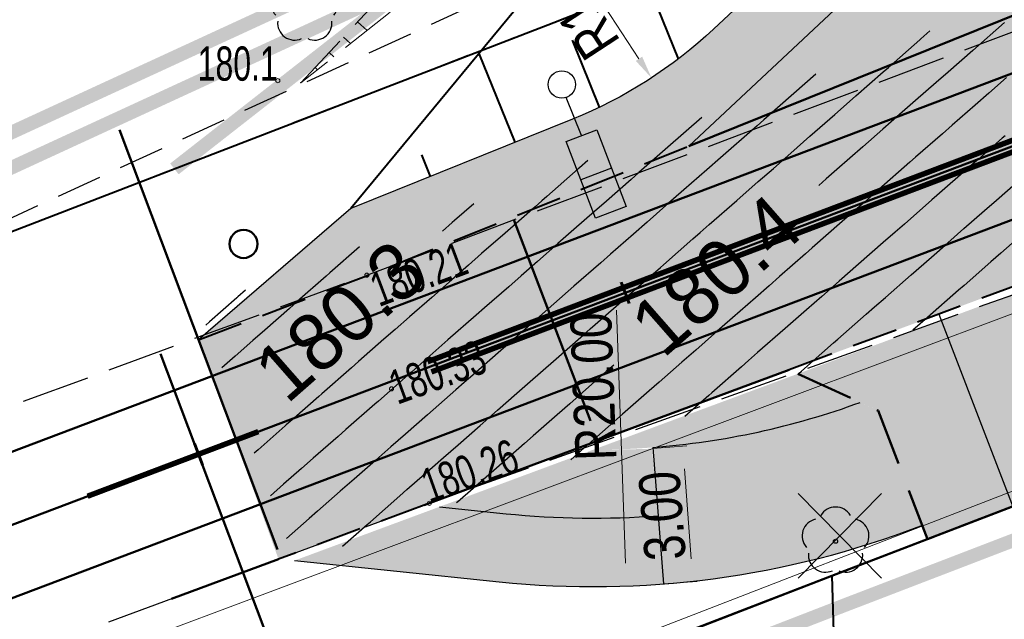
# Model space of a CAD drawing. Header units: metres. Extents: x 7429064 to 7431133, y 5709479 to 5714472.
# Tile 9 of 176: x 7429236 to 7429258, y 5709661 to 5709674. Entities that reach past the tile are written whole.
import ezdxf
from ezdxf.enums import TextEntityAlignment as Align

# ---------------------------------------------------------------- set-up
doc = ezdxf.new("R2010")
doc.units = ezdxf.units.M
for name, pattern in [('1', [0]), ('12', [3, 1, -1, 0, -1]), ('2_KTCR01', [1.5, 1, -0.5]), ('2_KTJZ01', [2, 1.5, -0.5]), ('3_KTJZ01', [2, 1.5, -0.5]), ('4', [2.5, 1.5, -1]), ('4_1', [0]), ('4_BUBZ02', [1.75, 1.25, -0.5]), ('4_BUBZ02G', [1.75, 1.25, -0.5]), ('4_SUPT_01', [0]), ('4_SUPW_01', [0]), ('7_1', [0]), ('7_SUPT_01', [0]), ('7_SUPW_01', [0]), ('CENTER2', [1.125, 0.75, -0.125, 0.125, -0.125]), ('DASHED', [19.05, 12.7, -6.35]), ('HIDDEN', [0.375, 0.25, -0.125])]:
    doc.linetypes.add(name, pattern=pattern)
for name, color, linetype, lineweight in [('#proj. światłowód', 1, '2_KTCR01', 18), ('_D_7_PAS DROGOWY_PODZIAL', 1, 'Continuous', 50), ('_D_7_TEREN NIEZBEDNY DLA OB_BUD', 252, 'HIDDEN', 50), ('_D_8_Wymiary', 7, 'Continuous', 20), ('_skarpy', 84, 'Continuous', 40), ('_wycinka_ZUDP', 1, 'Continuous', 30), ('BUBZ_L_1_a', 252, '4_BUBZ02', 18), ('D_1_LINIA_KRAWĘŻNIK_BET_20_30 WYN 0-2 CM', 5, 'HIDDEN', 40), ('D_1_LINIA_KRAWĘŻNIK_BET_20_30 WYN 12 CM - III', 7, 'Continuous', 50), ('gaPoziome', 7, 'Continuous', 30), ('GMINA_L_0', 252, '12', 35), ('HECZ BRUKOWANIA KOSTKA KAMIENNA 9_11', 42, 'Continuous', 13), ('KRAWĘŻNIK BETONOWY 12_25 WYN 0 CM', 250, 'DASHED', 50), ('KTJZ_L_0', 252, '2_KTJZ01', 30), ('LINIE_ROZGRANICZAJACE_L_0', 252, 'Continuous', 50), ('OBOP_T_1', 82, 'Continuous', 30), ('OBREB_L_0', 252, '4', 18), ('RTPW_T_0_a', 252, 'Continuous', 15), ('RTPW_T_1', 252, 'Continuous', 15), ('SUPT_L_0', 252, '4_SUPT_01', 18), ('SUPW_L_0', 252, '4_SUPW_01', 18)]:
    doc.layers.add(name, color=color, linetype=linetype, lineweight=lineweight)
for name, color, linetype in [('[osw]_istn_oprawy oświetleniowe - demontaż', 5, 'Continuous'), ('_1_Mapa', 7, 'Continuous'), ('_1_X-REFY', 7, 'Continuous'), ('C-DROGI-SYTUACJA-ETYKIETY', 7, 'Continuous'), ('C-TEREN', 7, 'Continuous'), ('C-TEREN-ETYKIETY', 7, 'Continuous'), ('D_1_LINIA_OPIS_ZJAZDY', 7, 'Continuous'), ('zzz.gaHSDomyslna', 7, 'Continuous')]:
    doc.layers.add(name, color=color, linetype=linetype)
doc.layers.add('_Brudnopis', color=22, linetype='Continuous', lineweight=50, plot=False)
for name, color, linetype, lineweight, true_color, transparency in [('_D_2_HECZ_CPR', 7, 'Continuous', 0, 0xb3b3ff, 0.5), ('D_2_HECZ_JEZDNIA KR3- NOWA KONSTRUKCJA', 7, 'Continuous', 13, 0x99e6ff, 0.3), ('D_2_HECZ_ZIELEN', 7, 'Continuous', 13, 0xd6ffd6, 0.3)]:
    doc.layers.add(name, color=color, linetype=linetype, lineweight=lineweight, true_color=true_color, transparency=transparency)
for name, color, linetype, lineweight, true_color in [('_D_7_CZASOWE ZAJĘCIE_PRZEBUDOWA SIECI', 7, 'HIDDEN', 50, 0xd16900), ('DZIALKA_L_0', 7, '1', 40, 0x008000), ('HECZ DROGI ROWEROWE', 7, 'Continuous', 13, 0xff8a8a), ('OBOP_T_1_a', 7, 'Continuous', 30, 0x008000)]:
    doc.layers.add(name, color=color, linetype=linetype, lineweight=lineweight, true_color=true_color)
for name, color, linetype, lineweight, transparency in [('D_1_LINIA_OBRZEŻE_BET_6x30cm - III', 24, 'Continuous', 30, 0.3), ('D_2_HECZ ŚCIEŻKI ROWEROWE', 30, 'Continuous', 0, 0.5), ('D_2_HECZ_ZJAZDY - KOSTKA BET', 214, 'Continuous', 13, 0.3)]:
    doc.layers.add(name, color=color, linetype=linetype, lineweight=lineweight, transparency=transparency)
doc.styles.add('Styl Arial', font='arial.ttf', dxfattribs={"width": 0.8, "height": 0.9})
doc.dimstyles.new('1_500', dxfattribs={"dimtxt": 0.9, "dimasz": 1, "dimexe": 0.18, "dimexo": 0, "dimgap": 0.2, "dimtad": 4, "dimzin": 0, "dimdsep": 46, "dimtxsty": 'Styl Arial', "dimcen": 0.25, "dimclrd": 256, "dimclre": 256, "dimclrt": 256, "dimazin": 0, "dimtfac": 1, "dimtix": 1, "dimtmove": 1, "dimatfit": 3, "dimfxl": 0.18, "dimtolj": 1, "dimtzin": 0, "dimlwd": -1, "dimlwe": -1, "dimarcsym": 0})

# ---------------------------------------------------------------- blocks, each defined once
blk = doc.blocks.new('*D65')
at = {"layer": '_D_8_Wymiary', "transparency": 16777216}
blk.add_line((7429249.507, 5709667.365), (7429249.708, 5709661.818), dxfattribs=at)
blk.add_solid([(7429249.791, 5709661.821), (7429249.625, 5709661.815), (7429249.726, 5709661.319)], dxfattribs=at)
at = {"layer": 'Defpoints', "color": 0, "transparency": 16777216}
for p in [(7429249.001, 5709681.305), (7429249.726, 5709661.319)]:
    blk.add_point(p, dxfattribs=at)
at = {"layer": '_D_8_Wymiary', "transparency": 16777216, "insert": (7429249.008, 5709665.688), "char_height": 0.9, "attachment_point": 5, "rotation": 92.0775, "style": 'Styl Arial'}
blk.add_mtext('\\A1;R20.00', dxfattribs=at)
blk = doc.blocks.new('*D66')
at = {"layer": '_D_8_Wymiary', "transparency": 16777216}
blk.add_line((7429247.914, 5709676.067), (7429250.003, 5709672.873), dxfattribs=at)
blk.add_solid([(7429250.073, 5709672.919), (7429249.933, 5709672.827), (7429250.277, 5709672.454)], dxfattribs=at)
at = {"layer": 'Defpoints', "color": 0, "transparency": 16777216}
for p in [(7429244.802, 5709680.823), (7429250.277, 5709672.454)]:
    blk.add_point(p, dxfattribs=at)
at = {"layer": '_D_8_Wymiary', "transparency": 16777216, "insert": (7429248.353, 5709674.373), "char_height": 0.9, "attachment_point": 5, "rotation": 123.191, "style": 'Styl Arial'}
blk.add_mtext('\\A1;R10.00', dxfattribs=at)
blk = doc.blocks.new('A$C59100B2D')
at = {"layer": '_wycinka_ZUDP'}
for points in [[(0.701, -0.713), (-0.701, 0.713)], [(-0.7, -0.713), (0.701, 0.713)]]:
    blk.add_lwpolyline(points, dxfattribs=at)
blk = doc.blocks.new('3_OBOP02_01')
at = {"linetype": 'Continuous'}
blk.add_circle((0, 0), 0.045, dxfattribs=at)
for centre, start, end in [((0, 0.375), 30.1401, 149.8599), ((-0.357, 0.116), 102.1445, 221.86), ((0.357, 0.116), 318.14, 77.8555), ((-0.22, -0.303), 174.1482, 293.8542), ((0.22, -0.303), 246.1458, 5.8518)]:
    blk.add_arc(centre, 0.375, start, end, dxfattribs=at)
blk = doc.blocks.new('3_RTPW02')
at = {"linetype": 'Continuous'}
blk.add_circle((0, 0), 0.045, dxfattribs=at)
blk = doc.blocks.new('4_OBOP02_01')
at = {"linetype": 'Continuous'}
blk.add_circle((0, 0), 0.045, dxfattribs=at)
for centre, start, end in [((0, 0.375), 30.1401, 149.8599), ((-0.357, 0.116), 102.1445, 221.86), ((0.357, 0.116), 318.14, 77.8555), ((-0.22, -0.303), 174.1482, 293.8542), ((0.22, -0.303), 246.1458, 5.8518)]:
    blk.add_arc(centre, 0.375, start, end, dxfattribs=at)
blk = doc.blocks.new('4_RTPW01')
at = {"linetype": 'Continuous'}
blk.add_circle((0, 0), 0.045, dxfattribs=at)
blk = doc.blocks.new('X-ref_MDCP_Szara')
at = {"layer": 'BUBZ_L_1_a', "linetype": '4_BUBZ02G'}
blk.add_line((7429242.594, 5709672.346), (7429252.324, 5709682.797), dxfattribs=at)
at = {"layer": 'BUBZ_L_1_a', "linetype": '4_BUBZ02'}
blk.add_line((7429247.3, 5709676.061), (7429242.594, 5709672.346), dxfattribs=at)
at = {"layer": 'BUBZ_L_1_a', "linetype": '4_1'}
for p, q in [((7429243.838, 5709673.683), (7429244.044, 5709673.491)), ((7429243.527, 5709673.348), (7429243.682, 5709673.205)), ((7429243.216, 5709673.014), (7429243.319, 5709672.918)), ((7429242.905, 5709672.68), (7429242.957, 5709672.632))]:
    blk.add_line(p, q, dxfattribs=at)
blk.add_point((7429242.594, 5709672.346), dxfattribs=at)
at = {"layer": 'DZIALKA_L_0', "linetype": '1'}
for p, q in [((7429307.84, 5709696.73), (7429130.469, 5709628.223)), ((7429254.23, 5709661.54), (7429279.02, 5709671.07)), ((7429228.8, 5709651.74), (7429254.23, 5709661.54)), ((7429254.23, 5709661.54), (7429255.095, 5709628.772))]:
    blk.add_line(p, q, dxfattribs=at)
at = {"layer": 'GMINA_L_0', "linetype": '12'}
blk.add_line((7429100.731, 5709616.737), (7429307.84, 5709696.73), dxfattribs=at)
at = {"layer": 'KTJZ_L_0', "linetype": '3_KTJZ01'}
for p, q in [((7429244.04, 5709668.13), (7429272.11, 5709678.71)), ((7429273.94, 5709673.32), (7429245.41, 5709663.13)), ((7429215.87, 5709657.78), (7429244.04, 5709668.13)), ((7429245.41, 5709663.13), (7429217.74, 5709652.88))]:
    blk.add_line(p, q, dxfattribs=at)
at = {"layer": 'LINIE_ROZGRANICZAJACE_L_0', "flags": 128}
for points in [[(7429254.23, 5709661.54), (7429269.686, 5709667.482)], [(7429254.23, 5709661.54), (7429269.686, 5709667.482)], [(7429228.8, 5709651.74), (7429254.23, 5709661.54)], [(7429228.8, 5709651.74), (7429254.23, 5709661.54)]]:
    blk.add_lwpolyline(points, dxfattribs=at)
at = {"layer": 'OBREB_L_0', "linetype": '4'}
for p, q in [((7429254.23, 5709661.54), (7429279.02, 5709671.07)), ((7429228.8, 5709651.74), (7429254.23, 5709661.54))]:
    blk.add_line(p, q, dxfattribs=at)
at = {"layer": 'SUPT_L_0', "linetype": '7_SUPT_01'}
blk.add_line((7429230.45, 5709652.66), (7429278.75, 5709671.36), dxfattribs=at)
at = {"layer": 'SUPW_L_0', "linetype": '7_SUPW_01'}
blk.add_line((7429258.41, 5709667.37), (7429178.651, 5709637.494), dxfattribs=at)
at = {"layer": 'SUPW_L_0', "linetype": '7_1'}
blk.add_line((7429178.651, 5709637.494), (7429258.41, 5709667.37), dxfattribs=at)
at = {"layer": 'OBOP_T_1'}
blk.add_blockref('3_OBOP02_01', (7429254.31, 5709662.3), dxfattribs=at)
at = {"layer": 'OBOP_T_1_a'}
blk.add_blockref('4_OBOP02_01', (7429242.68, 5709673.96), dxfattribs=at)
at = {"layer": 'RTPW_T_0_a'}
blk.add_blockref('4_RTPW01', (7429242.09, 5709672.393), dxfattribs=at)
at = {"layer": 'RTPW_T_1'}
for p in [(7429244.04, 5709668.13), (7429244.58, 5709665.64), (7429245.41, 5709663.13)]:
    blk.add_blockref('3_RTPW02', p, dxfattribs=at)
at = {"layer": 'RTPW_T_0_a', "width": 0.7}
blk.add_text('180.1', height=0.75, dxfattribs=at).set_placement((7429242.09, 5709672.393), align=Align.RIGHT)
at = {"layer": 'RTPW_T_1', "width": 0.7}
blk.add_text('180.21', height=0.75, rotation=20.6522, dxfattribs=at).set_placement((7429244.04, 5709668.13), align=Align.TOP_LEFT)
blk.add_text('180.33', height=0.75, rotation=20.0612, dxfattribs=at).set_placement((7429244.58, 5709665.64), align=Align.MIDDLE_LEFT)
blk.add_text('180.26', height=0.75, rotation=19.6551, dxfattribs=at).set_placement((7429245.41, 5709663.13))
blk = doc.blocks.new('X-ref_Oświetlenie i teletechnika')
at = {"layer": '#proj. światłowód', "lineweight": 30, "flags": 128}
blk.add_lwpolyline([(7429617.95, 5709967.85), (7429611.163, 5709956.371), (7429573.165, 5709923.859), (7429535.247, 5709891.397), (7429497.339, 5709858.957), (7429459.29, 5709826.673), (7429421.225, 5709794.375), (7429383.144, 5709762.063), (7429345.12, 5709729.801), (7429305.765, 5709699.935), (7429266.407, 5709683.285), (7429226.48, 5709664.88)], dxfattribs=at)
blk = doc.blocks.new('*U234')
at = {"linetype": 'Continuous', "lineweight": 0}
h = blk.add_hatch(color=0, dxfattribs=at)
edge = h.paths.add_edge_path()
edge.add_ellipse((-0.228, 0.39), major_axis=(0, 0.39), ratio=0.333333, start_angle=339.1791, end_angle=685.9352)
edge.add_line((-0.155, 0.713), (-0.151, 0.752))
edge.add_line((-0.151, 0.752), (0.003, 0.445))
edge.add_arc((-0.011, 0.437), 0.016, 0, 26.5651, ccw=False)
edge.add_line((0.005, 0.437), (0.005, 0.276))
edge.add_arc((0.021, 0.276), 0.016, 180, 270)
edge.add_line((0.021, 0.26), (0.049, 0.26))
edge.add_arc((0.049, 0.276), 0.016, 270, 290.3551)
edge.add_line((0.055, 0.261), (0.103, 0.279))
edge.add_ellipse((0.227, 0.39), major_axis=(0, 0.39), ratio=0.333333, start_angle=106.5707, end_angle=378.3144)
edge.add_line((0.187, 0.76), (0.14, 0.987))
edge.add_line((0.14, 0.987), (0.163, 1.147))
edge.add_line((0.163, 1.147), (0.167, 1.147))
edge.add_line((0.167, 1.147), (0.176, 1.175))
edge.add_line((0.176, 1.175), (0.176, 1.211))
edge.add_line((0.176, 1.211), (0.093, 1.211))
edge.add_line((0.093, 1.211), (0.089, 1.175))
edge.add_line((0.089, 1.175), (0.132, 1.147))
edge.add_line((0.132, 1.147), (0.12, 1.067))
edge.add_line((0.12, 1.067), (-0.117, 1.067))
edge.add_line((-0.117, 1.067), (-0.103, 1.191))
edge.add_spline(control_points=[(-0.103, 1.191), (-0.102, 1.195), (-0.095, 1.208), (-0.078, 1.21), (-0.065, 1.211)], knot_values=[0, 0, 0, 0, 0.02025, 0.071822, 0.071822, 0.071822, 0.071822], degree=3, periodic=0)
edge.add_line((-0.065, 1.211), (-0.033, 1.211))
edge.add_line((-0.033, 1.211), (-0.033, 1.3))
edge.add_line((-0.033, 1.3), (-0.085, 1.3))
edge.add_spline(control_points=[(-0.085, 1.3), (-0.091, 1.299), (-0.097, 1.296), (-0.102, 1.293)], knot_values=[0.067484, 0.067484, 0.067484, 0.067484, 0.093736, 0.093736, 0.093736, 0.093736], degree=3, periodic=0)
edge.add_arc((-0.075, 1.247), 0.0531, 120.1379, 168.8933)
edge.add_line((-0.127, 1.257), (-0.181, 0.755))
h.paths.add_polyline_path([(-0.127, 0.975), (0.107, 0.975), (0.032, 0.455), (-0.144, 0.809)], flags=16)
edge = h.paths.add_edge_path(flags=16)
edge.add_ellipse((-0.228, 0.39), major_axis=(0, -0.292), ratio=0.350072, start_angle=159.1526, end_angle=502.0815, ccw=False)
edge.add_line((-0.191, 0.663), (-0.211, 0.477))
edge.add_arc((-0.219, 0.478), 0.00832, 322.797, 353.8856, ccw=False)
edge.add_line((-0.213, 0.473), (-0.234, 0.446))
edge.add_arc((-0.215, 0.431), 0.0237, 142.797, 180)
edge.add_line((-0.238, 0.431), (-0.238, 0.371))
edge.add_arc((-0.23, 0.371), 0.00832, 180, 270)
edge.add_line((-0.23, 0.363), (-0.225, 0.363))
edge.add_arc((-0.225, 0.371), 0.00832, 270, 333.0195)
edge.add_spline(control_points=[(-0.217, 0.367), (-0.21, 0.383), (-0.195, 0.411), (-0.184, 0.442), (-0.182, 0.457), (-0.182, 0.458)], knot_values=[0.007888, 0.007888, 0.007888, 0.007888, 0.089431, 0.152858, 0.158023, 0.158023, 0.158023, 0.158023], degree=3, periodic=0)
edge.add_line((-0.182, 0.458), (-0.165, 0.621))
edge = h.paths.add_edge_path(flags=16)
edge.add_line((0.127, 0.896), (0.162, 0.727))
edge.add_ellipse((0.227, 0.39), major_axis=(0, 0.39), ratio=0.333333, start_angle=390.3444, end_angle=440.4059)
edge.add_line((0.099, 0.455), (0.064, 0.455))
edge.add_line((0.064, 0.455), (0.127, 0.896))
edge = h.paths.add_edge_path(flags=16)
edge.add_ellipse((0.227, 0.39), major_axis=(0, -0.292), ratio=0.350072, start_angle=290.1309, end_angle=617.1604, ccw=False)
edge.add_line((0.131, 0.289), (0.227, 0.325))
edge.add_arc((0.181, 0.387), 0.0774, 307.1318, 362.4334)
edge.add_line((0.258, 0.39), (0.258, 0.439))
edge.add_arc((0.242, 0.439), 0.016, 0, 90)
edge.add_line((0.242, 0.455), (0.128, 0.455))
blk = doc.blocks.new('*U235')
blk.add_hatch(color=0).paths.add_polyline_path([(0, 2.5), (-0.1875, 1.475), (-0.0375, 1.475), (-0.0375, 0), (0.0375, 0), (0.0375, 1.475), (0.1875, 1.475)])
blk = doc.blocks.new('*U236')
blk.add_hatch(color=0).paths.add_polyline_path([(0.075, 0.571), (0.075, 1.121), (0.725, 0), (0.725, 0.85), (0.075, 1.59), (0.075, 2.09), (-0.725, 2.5)])
blk = doc.blocks.new('gaHSPos')
at = {"color": 0, "linetype": 'Continuous', "lineweight": 0}
blk.add_point((0, 0), dxfattribs=at)
blk = doc.blocks.new('*U239')
at = {"layer": 'zzz.gaHSDomyslna', "color": 140}
for points in [[(18.666, 7.196, 0.12, 0.12, 0), (-0.042, 0.112, 0.12, 0.12, 0)], [(18.751, 6.971, 0.12, 0.12, 0), (0.042, -0.112, 0.12, 0.12, 0)]]:
    blk.add_lwpolyline(points, format="xyseb", dxfattribs=at)
at = {"color": 140}
for p in [(18.709, 7.083), (0, 0)]:
    blk.add_blockref('gaHSPos', p, dxfattribs=at)
blk = doc.blocks.new('*U274')
at = {"layer": 'zzz.gaHSDomyslna', "color": 140}
blk.add_lwpolyline([(39.279, 14.872, 0.12, 0.12, 0), (43.02, 16.288, 0.12, 0.12, 0)], format="xyseb", dxfattribs=at)
at = {"color": 140}
blk.add_blockref('gaHSPos', (46.771, 17.708), dxfattribs=at)
blk = doc.blocks.new('doświetlenie')
at = {"layer": '[osw]_istn_oprawy oświetleniowe - demontaż', "lineweight": 30}
h = blk.add_hatch(color=1, dxfattribs=at)
h.dxf.hatch_style = 1
h.paths.add_polyline_path([(7430126.269, 5712557.897), (7430126.269, 5712558.497), (7430125.519, 5712558.497), (7430125.519, 5712557.897)])
at = {"layer": '[osw]_istn_oprawy oświetleniowe - demontaż', "color": 1, "lineweight": 30, "flags": 128}
blk.add_lwpolyline([(7430124.769, 5712557.897), (7430124.769, 5712558.497), (7430126.269, 5712558.497), (7430126.269, 5712557.897)], close=True, dxfattribs=at)
for points in [[(7430125.519, 5712558.497), (7430125.519, 5712557.897)], [(7430124.769, 5712558.197), (7430124.019, 5712558.184)]]:
    blk.add_lwpolyline(points, dxfattribs=at)
at = {"layer": '[osw]_istn_oprawy oświetleniowe - demontaż', "color": 1, "lineweight": 30}
blk.add_circle((7430123.769, 5712558.192), 0.25, dxfattribs=at)
blk = doc.blocks.new('X-ref_SOR')
at = {"layer": '[osw]_istn_oprawy oświetleniowe - demontaż', "xscale": 1.2, "yscale": 1.2, "zscale": 1.2, "rotation": 290.9194303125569}
blk.add_blockref('doświetlenie', (-2157512.444, 11590463.504), dxfattribs=at)
at = {"layer": 'gaPoziome'}
for name, p in [('*U239', (7429245.413, 5709666.122)), ('*U274', (7429198.642, 5709648.414))]:
    blk.add_blockref(name, p, dxfattribs=at)
at = {"layer": 'gaPoziome', "color": 140}
for name, p, rotation in [('*U236', (7429249.14, 5709670.908), 109.6885491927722), ('*U234', (7429245.325, 5709662.344), 264.5474810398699), ('*U235', (7429246.859, 5709662.194), 264.0253728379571)]:
    blk.add_blockref(name, p, dxfattribs=dict(at, rotation=rotation))
blk = doc.blocks.new('*D130')
at = {"layer": '_D_8_Wymiary', "transparency": 16777216}
for p, q in [((7429250.308, 5709664.335), (7429251.048, 5709664.392)), ((7429251.149, 5709661.913), (7429250.997, 5709663.887)), ((7429250.537, 5709661.364), (7429251.277, 5709661.421))]:
    blk.add_line(p, q, dxfattribs=at)
for points in [[(7429251.08, 5709663.893), (7429250.914, 5709663.88), (7429250.958, 5709664.385)], [(7429251.232, 5709661.919), (7429251.066, 5709661.907), (7429251.187, 5709661.415)]]:
    blk.add_solid(points, dxfattribs=at)
at = {"layer": 'Defpoints', "color": 0, "transparency": 16777216}
for p in [(7429250.308, 5709664.335), (7429250.958, 5709664.385), (7429250.537, 5709661.364)]:
    blk.add_point(p, dxfattribs=at)
at = {"layer": '_D_8_Wymiary', "transparency": 16777216, "insert": (7429250.515, 5709662.857), "char_height": 0.9, "attachment_point": 5, "rotation": 94.4042, "style": 'Styl Arial'}
blk.add_mtext('\\A1;3.00', dxfattribs=at)
blk = doc.blocks.new('*U295')
at = {"layer": 'C-TEREN-ETYKIETY', "color": 7, "linetype": 'Continuous', "lineweight": -3, "char_height": 1.25, "attachment_point": 5, "rotation": 41.2552}
for s, insert in [('180.4', (7429251.696, 5709668.129, 180.4)), ('180.3', (7429243.452, 5709667.127, 180.3))]:
    blk.add_mtext(s, dxfattribs=dict(at, insert=insert))
blk = doc.blocks.new('x-ref_warstwice')
at = {"layer": 'C-TEREN', "color": 46, "linetype": 'Continuous', "lineweight": 30}
for p, q in [((7429258.009, 5709673.666, 180.4), (7429257.315, 5709673.057, 180.4)), ((7429257.315, 5709673.057, 180.4), (7429256.774, 5709672.583, 180.4)), ((7429256.774, 5709672.583, 180.4), (7429256.512, 5709672.353, 180.4)), ((7429256.512, 5709672.353, 180.4), (7429256.06, 5709671.957, 180.4)), ((7429256.06, 5709671.957, 180.4), (7429255.709, 5709671.649, 180.4)), ((7429255.709, 5709671.649, 180.4), (7429255.347, 5709671.331, 180.4)), ((7429255.347, 5709671.331, 180.4), (7429254.906, 5709670.945, 180.4)), ((7429254.906, 5709670.945, 180.4), (7429254.34, 5709670.449, 180.4)), ((7429254.34, 5709670.449, 180.4), (7429254.104, 5709670.241, 180.4)), ((7429254.104, 5709670.241, 180.4), (7429253.94, 5709670.097, 180.4)), ((7429246.382, 5709669.697, 180.3), (7429245.964, 5709669.33, 180.3)), ((7429245.912, 5709669.284, 180.3), (7429245.698, 5709669.097, 180.3)), ((7429245.964, 5709669.33, 180.3), (7429245.912, 5709669.284, 180.3))]:
    blk.add_line(p, q, dxfattribs=at)
at = {"layer": 'C-TEREN', "color": 42, "linetype": 'HIDDEN', "lineweight": 25, "ltscale": 10}
for points, elevation in [([(7429258.428, 5709669.051), (7429257.928, 5709668.612), (7429257.715, 5709668.425), (7429257.125, 5709667.908), (7429257.001, 5709667.799), (7429256.323, 5709667.204), (7429256.004, 5709666.924)], 180.48), ([(7429253.505, 5709665.978), (7429253.561, 5709666.027), (7429254.268, 5709666.648), (7429254.363, 5709666.731), (7429254.982, 5709667.274), (7429255.166, 5709667.435), (7429255.403, 5709667.643), (7429255.969, 5709668.139), (7429256.409, 5709668.526), (7429256.771, 5709668.843), (7429257.123, 5709669.152), (7429257.574, 5709669.548), (7429257.836, 5709669.778), (7429258.377, 5709670.252)], 180.46), ([(7429258.023, 5709671.187), (7429257.958, 5709671.13), (7429257.44, 5709670.676), (7429257.244, 5709670.504), (7429257.22, 5709670.483), (7429256.531, 5709669.878), (7429256.417, 5709669.779), (7429255.817, 5709669.252), (7429255.615, 5709669.075), (7429255.354, 5709668.846), (7429254.812, 5709668.371), (7429254.39, 5709668), (7429254.009, 5709667.666), (7429253.676, 5709667.374), (7429253.206, 5709666.962), (7429252.603, 5709666.433), (7429252.404, 5709666.258), (7429252.249, 5709666.122), (7429251.601, 5709665.554), (7429251.535, 5709665.496), (7429251.006, 5709665.032)], 180.44), ([(7429258.057, 5709672.463), (7429257.669, 5709672.122), (7429257.366, 5709671.857), (7429256.866, 5709671.418), (7429256.652, 5709671.231), (7429256.063, 5709670.714), (7429255.939, 5709670.605), (7429255.26, 5709670.01), (7429254.941, 5709669.73), (7429254.458, 5709669.306), (7429253.798, 5709668.727), (7429253.655, 5709668.602), (7429253.084, 5709668.101), (7429252.852, 5709667.898), (7429252.555, 5709667.636), (7429252.05, 5709667.194), (7429251.657, 5709666.849), (7429251.247, 5709666.489), (7429250.943, 5709666.223), (7429250.444, 5709665.785), (7429250.229, 5709665.597), (7429249.642, 5709665.081), (7429248.886, 5709664.419), (7429248.839, 5709664.377), (7429248.802, 5709664.345), (7429248.507, 5709664.086)], 180.42), ([(7429243.509, 5709662.194), (7429244.05, 5709662.668), (7429244.117, 5709662.727), (7429244.763, 5709663.294), (7429244.92, 5709663.431), (7429245.477, 5709663.92), (7429245.723, 5709664.135), (7429246.038, 5709664.412), (7429246.525, 5709664.839), (7429246.904, 5709665.172), (7429247.328, 5709665.544), (7429247.618, 5709665.798), (7429248.131, 5709666.248), (7429248.789, 5709666.825), (7429248.933, 5709666.952), (7429249.045, 5709667.05), (7429249.736, 5709667.656), (7429249.759, 5709667.676), (7429249.943, 5709667.838), (7429250.473, 5709668.302), (7429250.539, 5709668.36), (7429251.186, 5709668.928), (7429251.342, 5709669.064), (7429251.541, 5709669.239), (7429252.144, 5709669.768), (7429252.614, 5709670.18), (7429252.947, 5709670.472), (7429253.327, 5709670.806), (7429253.75, 5709671.176), (7429254.292, 5709671.652), (7429254.552, 5709671.88), (7429254.755, 5709672.058), (7429255.355, 5709672.584), (7429255.468, 5709672.684), (7429256.158, 5709673.288), (7429256.182, 5709673.31), (7429256.378, 5709673.482)], 180.38), ([(7429253.879, 5709672.536), (7429253.396, 5709672.111), (7429252.735, 5709671.532), (7429252.593, 5709671.407), (7429252.022, 5709670.906), (7429251.79, 5709670.703), (7429251.492, 5709670.442), (7429250.987, 5709669.999), (7429250.594, 5709669.654), (7429250.185, 5709669.295), (7429249.881, 5709669.028), (7429249.382, 5709668.591), (7429249.167, 5709668.403), (7429248.579, 5709667.887), (7429247.824, 5709667.224), (7429247.777, 5709667.183), (7429247.74, 5709667.151), (7429247.444, 5709666.891), (7429247.026, 5709666.525), (7429246.974, 5709666.479), (7429246.312, 5709665.899), (7429246.171, 5709665.775), (7429245.99, 5709665.616), (7429245.369, 5709665.071), (7429244.885, 5709664.647), (7429244.566, 5709664.367), (7429244.171, 5709664.021), (7429243.763, 5709663.662), (7429243.458, 5709663.395), (7429242.96, 5709662.958), (7429242.774, 5709662.795), (7429242.28, 5709662.362)], 180.36), ([(7429251.38, 5709671.589), (7429250.633, 5709670.934), (7429250.002, 5709670.381), (7429249.831, 5709670.23), (7429249.289, 5709669.755), (7429249.028, 5709669.526), (7429248.575, 5709669.129), (7429248.225, 5709668.822), (7429247.776, 5709668.428), (7429247.423, 5709668.118), (7429247.148, 5709667.877), (7429246.62, 5709667.414), (7429246.434, 5709667.251), (7429245.817, 5709666.71), (7429245.024, 5709666.014), (7429245.014, 5709666.006), (7429245.007, 5709665.999), (7429244.945, 5709665.945), (7429244.293, 5709665.373), (7429244.212, 5709665.302), (7429243.579, 5709664.747), (7429243.409, 5709664.598), (7429242.866, 5709664.121), (7429242.606, 5709663.894), (7429242.215, 5709663.55), (7429241.926, 5709663.297)], 180.34), ([(7429248.881, 5709670.643), (7429248.697, 5709670.482), (7429248.674, 5709670.461), (7429247.983, 5709669.856), (7429247.871, 5709669.757), (7429247.727, 5709669.631), (7429247.068, 5709669.053), (7429246.556, 5709668.604), (7429246.266, 5709668.349), (7429245.842, 5709667.978), (7429245.463, 5709667.645), (7429244.976, 5709667.218), (7429244.66, 5709666.941), (7429244.415, 5709666.726), (7429243.858, 5709666.237), (7429243.701, 5709666.1), (7429243.055, 5709665.533), (7429242.987, 5709665.474), (7429242.446, 5709664.999), (7429242.274, 5709664.848), (7429242.252, 5709664.829), (7429241.656, 5709664.306), (7429241.572, 5709664.232)], 180.32), ([(7429243.883, 5709668.751), (7429243.231, 5709668.179), (7429243.149, 5709668.107), (7429242.517, 5709667.553), (7429242.347, 5709667.403), (7429241.804, 5709666.927), (7429241.544, 5709666.699), (7429241.153, 5709666.356), (7429240.864, 5709666.103)], 180.28), ([(7429241.384, 5709667.805), (7429241.212, 5709667.653), (7429241.19, 5709667.634), (7429240.593, 5709667.111), (7429240.51, 5709667.038)], 180.26)]:
    blk.add_lwpolyline(points, dxfattribs=dict(at, elevation=elevation))
at = {"layer": 'C-TEREN', "color": 46, "linetype": 'Continuous', "lineweight": 30, "elevation": 180.4}
blk.add_lwpolyline([(7429249.451, 5709666.16), (7429249.287, 5709666.016), (7429248.838, 5709665.622), (7429248.485, 5709665.312), (7429248.21, 5709665.071), (7429247.682, 5709664.608), (7429247.496, 5709664.445), (7429246.879, 5709663.904), (7429246.087, 5709663.209), (7429246.077, 5709663.2), (7429246.069, 5709663.193), (7429246.008, 5709663.14)], dxfattribs=at)
at = {"layer": 'C-TEREN-ETYKIETY', "color": 7, "linetype": 'Continuous', "lineweight": -3}
blk.add_blockref('*U295', (0, 0), dxfattribs=at)
blk = doc.blocks.new('AeccTickLine')
at = {"color": 0, "linetype": 'ByBlock', "lineweight": -2}
blk.add_line((0, 1), (0, -1), dxfattribs=at)
blk = doc.blocks.new('OŚ_Dąbrowskiego_1')
at = {"layer": '_D_8_Wymiary', "color": 1, "linetype": 'CENTER2', "lineweight": 35, "flags": 128}
blk.add_lwpolyline([(7429230.998, 5709660.664), (7429273.145, 5709676.622, 0.085629), (7429337.582, 5709714.618), (7429502.301, 5709854.381), (7429714.669, 5710036.139), (7429868.111, 5710165.952)], format="xyb", dxfattribs=at)
at = {"layer": 'C-DROGI-SYTUACJA-ETYKIETY', "color": 7, "linetype": 'Continuous', "lineweight": 60, "xscale": 0.25, "yscale": 0.25, "zscale": 0.25, "rotation": 20.73736432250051}
for p in [(7429249.702, 5709667.746), (7429240.35, 5709664.205)]:
    blk.add_blockref('AeccTickLine', p, dxfattribs=at)

msp = doc.modelspace()

# ---------------------------------------------------------------- hatches: boundary and pattern name
at = {"layer": '_D_2_HECZ_CPR', "transparency": 33554585}
h = msp.add_hatch(color=256, dxfattribs=at)
h.dxf.hatch_style = 1
edge = h.paths.add_edge_path()
edge.add_line((7429250.307, 5709664.356), (7429250.537, 5709661.364))
edge.add_arc((7429249.001, 5709681.305), 20, 274.4042, 291.0341)
edge.add_line((7429256.18, 5709662.638), (7429256.209, 5709662.649))
edge.add_line((7429256.209, 5709662.649), (7429255.243, 5709665.163))
edge.add_line((7429255.243, 5709665.163), (7429254.85, 5709665.343))
edge.add_arc((7429249.001, 5709681.305), 17, 274.4042, 290.1244, ccw=False)
at = {"layer": 'D_2_HECZ ŚCIEŻKI ROWEROWE'}
h = msp.add_hatch(color=256, dxfattribs=at)
h.dxf.hatch_style = 1
edge = h.paths.add_edge_path()
edge.add_line((7429245.634, 5709663.055), (7429242.458, 5709661.877))
edge.add_line((7429242.458, 5709661.877), (7429246.937, 5709661.412))
edge.add_arc((7429249.001, 5709681.305), 20, 264.0756, 274.4042)
edge.add_line((7429250.537, 5709661.364), (7429250.422, 5709662.86))
edge.add_arc((7429249.001, 5709681.305), 18.5, 264.0757, 274.4042, ccw=False)
edge.add_line((7429247.092, 5709662.904), (7429245.634, 5709663.055))
at = {"layer": 'D_2_HECZ_JEZDNIA KR3- NOWA KONSTRUKCJA'}
h = msp.add_hatch(color=256, dxfattribs=at)
h.dxf.hatch_style = 1
edge = h.paths.add_edge_path()
edge.add_arc((7429610.557, 5709990.469), 30, 310.559, 314.2935)
edge.add_arc((7429610.557, 5709990.469), 30, 314.2935, 325.3941)
edge.add_line((7429635.249, 5709973.431), (7429635.899, 5709972.672))
edge.add_line((7429635.899, 5709972.672), (7429667.702, 5709999.89))
edge.add_line((7429667.702, 5709999.89), (7429675.246, 5710006.347))
edge.add_line((7429675.246, 5710006.347), (7429712.724, 5710038.423))
edge.add_line((7429712.724, 5710038.423), (7429823.828, 5710132.378))
edge.add_line((7429823.828, 5710132.378), (7429834.316, 5710141.377))
edge.add_line((7429834.316, 5710141.377), (7429846.156, 5710151.524))
edge.add_line((7429846.156, 5710151.524), (7429850.099, 5710146.734))
edge.add_line((7429850.099, 5710146.734), (7429838.187, 5710136.85))
edge.add_line((7429838.187, 5710136.85), (7429827.698, 5710127.833))
edge.add_line((7429827.698, 5710127.833), (7429716.613, 5710033.854))
edge.add_line((7429716.613, 5710033.854), (7429633.474, 5709962.699))
edge.add_arc((7429636.726, 5709958.9), 5, 130.559, 193.2571)
edge.add_line((7429631.859, 5709957.753), (7429636.051, 5709939.958))
edge.add_line((7429636.051, 5709939.958), (7429630.653, 5709938.888))
edge.add_line((7429630.653, 5709938.888), (7429629.491, 5709943.821))
edge.add_arc((7429623.651, 5709942.445), 6, 13.2571, 130.559)
edge.add_line((7429619.749, 5709947.003), (7429619.729, 5709946.986))
edge.add_line((7429619.729, 5709946.986), (7429617.779, 5709949.265))
edge.add_line((7429617.779, 5709949.265), (7429606.383, 5709939.512))
edge.add_line((7429606.383, 5709939.512), (7429594.274, 5709929.149))
edge.add_line((7429594.274, 5709929.149), (7429594.825, 5709928.314))
edge.add_line((7429594.825, 5709928.314), (7429589.708, 5709924.935))
edge.add_arc((7429606.237, 5709899.9), 30, 123.434, 130.559)
edge.add_line((7429586.73, 5709922.692), (7429529.23, 5709873.48))
edge.add_line((7429529.23, 5709873.48), (7429502.179, 5709850.343))
edge.add_line((7429502.179, 5709850.343), (7429339.523, 5709712.33))
edge.add_arc((7429194.822, 5709882.942), 223.711, 294.66533, 310.3021, ccw=False)
edge.add_arc((7429190.304, 5709894.737), 236.317, 290.79615, 294.46753, ccw=False)
edge.add_line((7429274.207, 5709673.816), (7429245.41, 5709663.13))
edge.add_line((7429245.41, 5709663.13), (7429242.106, 5709661.907))
edge.add_line((7429242.106, 5709661.907), (7429240.354, 5709666.717))
edge.add_line((7429240.354, 5709666.717), (7429244.254, 5709668.201))
edge.add_line((7429244.254, 5709668.201), (7429272.082, 5709679.428))
edge.add_arc((7429195.246, 5709882.369), 217, 290.73736, 310.31443)
edge.add_line((7429335.641, 5709716.905), (7429500.355, 5709856.664))
edge.add_line((7429500.355, 5709856.664), (7429629.269, 5709966.997))
edge.add_line((7429629.269, 5709966.997), (7429630.064, 5709967.677))
at = {"layer": 'D_2_HECZ_ZIELEN'}
h = msp.add_hatch(color=256, dxfattribs=at)
h.dxf.hatch_style = 1
h.paths.add_polyline_path([(7429262.55, 5709677.645, 0.442211), (7429260.504, 5709678.504, 0.079548), (7429255.655, 5709675.231), (7429251.096, 5709670.961), (7429263.189, 5709675.84)])
at = {"layer": 'D_2_HECZ_ZJAZDY - KOSTKA BET', "transparency": 33554508}
h = msp.add_hatch(color=256, dxfattribs=at)
h.dxf.hatch_style = 1
h.paths.add_polyline_path([(7429259.767, 5709668.3), (7429253.484, 5709665.97), (7429255.22, 5709665.174), (7429256.326, 5709662.346), (7429260.059, 5709663.781), (7429258.987, 5709666.571)])
at = {"layer": 'HECZ BRUKOWANIA KOSTKA KAMIENNA 9_11', "transparency": 33554534}
h = msp.add_hatch(color=256, dxfattribs=at)
h.dxf.hatch_style = 1
edge = h.paths.add_edge_path()
edge.add_line((7429253.484, 5709665.97), (7429249, 5709664.305))
edge.add_arc((7429248.999, 5709681.312), 17.007, 270.0025, 290.1225)
edge.add_line((7429254.85, 5709665.343), (7429253.484, 5709665.97))
h = msp.add_hatch(color=256, dxfattribs=at)
h.dxf.hatch_style = 1
edge = h.paths.add_edge_path()
edge.add_line((7429249.004, 5709664.307), (7429245.634, 5709663.055))
edge.add_line((7429245.634, 5709663.055), (7429247.092, 5709662.904))
edge.add_arc((7429249.001, 5709681.305), 18.5, 264.0757, 274.4042)
edge.add_line((7429250.422, 5709662.86), (7429250.289, 5709664.328))
edge.add_arc((7429249.094, 5709697.805), 33.498, 269.8474, 272.0444, ccw=False)
at = {"layer": 'HECZ DROGI ROWEROWE'}
h = msp.add_hatch(color=256, dxfattribs=at)
h.dxf.hatch_style = 1
edge = h.paths.add_edge_path()
edge.add_arc((7429195.216, 5709882.43), 216.948, 294.16695, 294.96774)
edge.add_line((7429286.791, 5709685.757), (7429285.662, 5709688.408))
edge.add_line((7429285.662, 5709688.408), (7429284.749, 5709687.985))
edge.add_line((7429284.749, 5709687.985), (7429283.937, 5709687.613))
edge.add_arc((7429272.019, 5709713.127), 28.161, 277.0606, 295.0398, ccw=False)
edge.add_arc((7429279.456, 5709655.445), 30, 97.6159, 111.9698)
edge.add_line((7429268.232, 5709683.266), (7429260.818, 5709680.275))
edge.add_arc((7429268.301, 5709661.727), 20, 111.9698, 133.1198)
edge.add_line((7429254.63, 5709676.326), (7429251.638, 5709673.524))
edge.add_arc((7429244.802, 5709680.823), 10, 291.9698, 313.1198, ccw=False)
edge.add_line((7429248.544, 5709671.549), (7429244.459, 5709669.901))
edge.add_line((7429244.459, 5709669.901), (7429243.693, 5709669.592))
edge.add_line((7429243.693, 5709669.592), (7429241.027, 5709667.297))
edge.add_line((7429241.027, 5709667.297), (7429240.361, 5709666.724))
edge.add_line((7429240.361, 5709666.724), (7429244.254, 5709668.201))
edge.add_line((7429244.254, 5709668.201), (7429251.096, 5709670.961))
edge.add_line((7429251.096, 5709670.961), (7429255.655, 5709675.231))
edge.add_arc((7429268.301, 5709661.727), 18.5, 114.927, 133.1198, ccw=False)
edge.add_arc((7429261.136, 5709677.144), 1.5, 19.5049, 114.927, ccw=False)
edge.add_line((7429262.55, 5709677.645), (7429263.189, 5709675.84))
edge.add_line((7429263.189, 5709675.84), (7429266.188, 5709677.05))
edge.add_arc((7429270.188, 5709677.046), 4, 111.9698, 179.9455, ccw=False)
edge.add_line((7429268.691, 5709680.755), (7429269.168, 5709680.948))
edge.add_arc((7429279.456, 5709655.445), 27.5, 96.0613, 111.9698, ccw=False)
edge.add_arc((7429273.12, 5709715.109), 32.5, 276.0613, 289.6202)

# ---------------------------------------------------------------- linework, layer by layer
at = {"layer": '_Brudnopis', "flags": 128}
for points in [[(7429230.998, 5709660.664), (7429273.145, 5709676.622, 0.085605), (7429337.585, 5709714.618), (7429368.823, 5709741.125), (7429502.301, 5709854.381), (7429714.669, 5710036.139), (7429868.111, 5710165.952)], [(7429230.466, 5709662.067), (7429272.613, 5709678.025, 0.085605), (7429336.614, 5709715.761), (7429367.852, 5709742.269)], [(7429231.529, 5709659.262), (7429273.676, 5709675.219, 0.085605), (7429338.555, 5709713.474), (7429369.793, 5709739.982)]]:
    msp.add_lwpolyline(points, format="xyb", dxfattribs=at)
for points in [[(7429238.621, 5709671.316), (7429242.086, 5709662.118)], [(7429248.942, 5709664.935), (7429247.263, 5709669.346)], [(7429239.521, 5709666.405), (7429242.986, 5709657.207)], [(7429242.106, 5709661.907), (7429239.758, 5709661.036)]]:
    msp.add_lwpolyline(points, dxfattribs=at)
at = {"layer": '_Brudnopis'}
msp.add_circle((7429241.338, 5709668.815), 0.308, dxfattribs=at)
at = {"layer": '_D_7_CZASOWE ZAJĘCIE_PRZEBUDOWA SIECI', "ltscale": 10, "const_width": 0.3, "flags": 128}
msp.add_lwpolyline([(7429224.735, 5709665.177), (7429245.024, 5709674.529)], dxfattribs=at)
at = {"layer": '_D_7_PAS DROGOWY_PODZIAL', "ltscale": 0.2, "const_width": 0.3, "flags": 128}
msp.add_lwpolyline([(7429838.788, 5710158.699), (7429835.061, 5710151.867), (7429707.929, 5710044.059), (7429670.336, 5710012.083), (7429661.685, 5710006.163), (7429648.718, 5710002.136), (7429632.935, 5709988.628), (7429615.789, 5709965.397), (7429495.458, 5709862.411), (7429330.756, 5709722.662), (7429319.402, 5709713.684), (7429307.842, 5709705.758), (7429296.806, 5709699.189), (7429282.846, 5709692.117), (7429269.349, 5709686.304), (7429250.2, 5709678.58), (7429239.824, 5709670.46)], dxfattribs=at)
at = {"layer": '_D_7_TEREN NIEZBEDNY DLA OB_BUD', "ltscale": 10, "const_width": 0.3, "flags": 128}
msp.add_lwpolyline([(7429838.642, 5710133.498), (7429838.163, 5710130.983), (7429669.785, 5709988.07), (7429674.221, 5709982.833), (7429665.132, 5709974.906), (7429667.705, 5709971.871), (7429662.832, 5709967.707), (7429665.637, 5709964.494), (7429637.109, 5709939.516), (7429616.438, 5709933.991), (7429410.711, 5709758.425), (7429398.46, 5709756.965), (7429363.725, 5709727.377), (7429364.497, 5709726.485), (7429330.157, 5709696.304), (7429317.553, 5709687.475), (7429303.139, 5709679.24), (7429296.402, 5709677.454), (7429295.854, 5709678.755), (7429285.213, 5709675.171), (7429285.468, 5709665.629), (7429278.469, 5709665.47), (7429278.347, 5709670.061), (7429254.481, 5709660.887), (7429229.937, 5709651.368), (7429224.487, 5709665.833), (7429244.657, 5709675.131), (7429249.847, 5709679.192), (7429269.079, 5709686.95), (7429282.549, 5709692.752), (7429296.468, 5709699.803), (7429307.464, 5709706.348), (7429318.986, 5709714.248), (7429330.313, 5709723.204), (7429495.004, 5709862.943), (7429615.273, 5709965.877), (7429632.42, 5709989.108), (7429648.373, 5710002.762), (7429661.377, 5710006.8), (7429669.911, 5710012.64), (7429707.476, 5710044.593), (7429834.508, 5710152.316), (7429838.121, 5710158.939), (7429844.755, 5710193.28), (7429843.741, 5710206.48), (7429852.314, 5710203.598), (7429849.368, 5710188.375), (7429850.227, 5710185.684), (7429848.746, 5710185.163), (7429846.827, 5710175.247), (7429842.58, 5710153.283), (7429856.534, 5710164.104), (7429864.199, 5710154.59)], close=True, dxfattribs=at)
at = {"layer": '_skarpy', "flags": 128}
for points in [[(7429283.164, 5709691.438), (7429269.637, 5709685.612), (7429250.579, 5709677.924), (7429243.693, 5709669.592)], [(7429250.866, 5709672.871), (7429249.402, 5709676.499)], [(7429249.136, 5709671.811), (7429248.545, 5709673.278)], [(7429247.29, 5709671.043), (7429246.503, 5709672.992)], [(7429245.435, 5709670.295), (7429245.244, 5709670.767)]]:
    msp.add_lwpolyline(points, dxfattribs=at)
at = {"layer": 'D_1_LINIA_KRAWĘŻNIK_BET_20_30 WYN 0-2 CM', "ltscale": 4, "flags": 128}
for points in [[(7429240.354, 5709666.717), (7429244.254, 5709668.201), (7429251.096, 5709670.961)], [(7429259.855, 5709668.494), (7429253.292, 5709666.058)], [(7429245.294, 5709663.091), (7429242.106, 5709661.907)]]:
    msp.add_lwpolyline(points, dxfattribs=at)
at = {"layer": 'D_1_LINIA_KRAWĘŻNIK_BET_20_30 WYN 12 CM - III'}
for points in [[(7429263.189, 5709675.84), (7429251.096, 5709670.961)], [(7429253.292, 5709666.058), (7429245.294, 5709663.091)]]:
    msp.add_lwpolyline(points, dxfattribs=at)
at = {"layer": 'D_1_LINIA_OBRZEŻE_BET_6x30cm - III', "flags": 128}
for points in [[(7429284.749, 5709687.985, -0.001042), (7429283.937, 5709687.613, -0.073736), (7429275.48, 5709685.18, 0.062713), (7429268.232, 5709683.266), (7429260.818, 5709680.275, 0.092547), (7429254.63, 5709676.326), (7429251.638, 5709673.524, -0.092547), (7429248.544, 5709671.549), (7429243.693, 5709669.592), (7429240.354, 5709666.717)], [(7429263.189, 5709675.84), (7429262.55, 5709677.645, 0.442211), (7429260.504, 5709678.504, 0.079548), (7429255.655, 5709675.231), (7429251.096, 5709670.961)], [(7429250.307, 5709664.356, 0.0687), (7429254.85, 5709665.343)], [(7429245.634, 5709663.055), (7429247.092, 5709662.904, 0.045097), (7429250.422, 5709662.86)], [(7429242.458, 5709661.877), (7429246.937, 5709661.412, 0.118174), (7429256.18, 5709662.638), (7429256.209, 5709662.649)]]:
    msp.add_lwpolyline(points, format="xyb", dxfattribs=at)
msp.add_lwpolyline([(7429250.307, 5709664.356), (7429250.537, 5709661.364)], dxfattribs=at)
at = {"layer": 'D_1_LINIA_OPIS_ZJAZDY', "flags": 128}
msp.add_lwpolyline([(7429256.573, 5709667.276), (7429262.564, 5709651.692)], dxfattribs=at)
at = {"layer": 'KRAWĘŻNIK BETONOWY 12_25 WYN 0 CM', "ltscale": 0.1, "flags": 128}
msp.add_lwpolyline([(7429253.484, 5709665.97), (7429255.243, 5709665.163), (7429256.326, 5709662.346), (7429260.059, 5709663.781), (7429258.987, 5709666.571), (7429259.767, 5709668.3)], dxfattribs=at)

# ---------------------------------------------------------------- block references
at = {"layer": '_1_Mapa'}
msp.add_blockref('X-ref_MDCP_Szara', (0, 0), dxfattribs=at)
at = {"layer": '_1_X-REFY'}
for name in ['X-ref_SOR', 'X-ref_Oświetlenie i teletechnika', 'OŚ_Dąbrowskiego_1', 'x-ref_warstwice']:
    msp.add_blockref(name, (0, 0), dxfattribs=at)
at = {"layer": '_wycinka_ZUDP', "xscale": -1.3, "yscale": 1.3, "zscale": 1.3}
msp.add_blockref('A$C59100B2D', (7429254.403, 5709662.42), dxfattribs=at)

# ---------------------------------------------------------------- dimensions: what is measured, and where the dimension line sits
at = {"layer": '_D_8_Wymiary'}
for center, mpoint, picture, middle in [((7429249.001, 5709681.305), (7429249.726, 5709661.319), '*D65', (7429249.567, 5709665.708)), ((7429244.802, 5709680.823), (7429250.277, 5709672.454), '*D66', (7429248.822, 5709674.679))]:
    dim = msp.add_radius_dim(center=center, mpoint=mpoint, dimstyle='1_500', override={"dimscale": 0.5}, dxfattribs=at)
    dim.commit()
    dim.dimension.update_dxf_attribs({"geometry": picture, "text_midpoint": middle, "dimtype": 132})
dim = msp.add_aligned_dim(p1=(7429250.537, 5709661.364), p2=(7429250.308, 5709664.335), distance=-0.652, text='3.00', dimstyle='1_500', override={"dimscale": 0.5}, dxfattribs=at)
dim.commit()
dim.dimension.update_dxf_attribs({"geometry": '*D130', "text_midpoint": (7429250.515, 5709662.857)})

doc.saveas('drawing.dxf')
